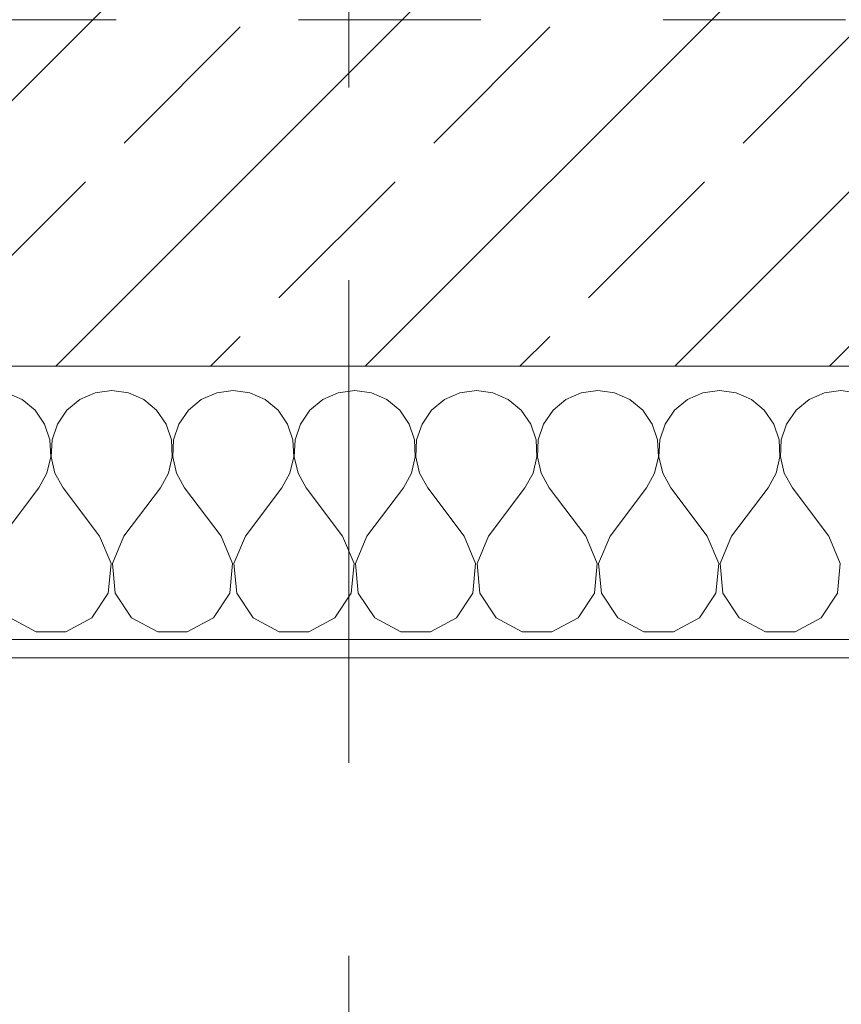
# Model space of a CAD drawing. Header units: metres. Extents: x -4 to 100, y -11 to 17.
# Tile 151 of 256: x 14.75 to 15.2, y -0.345 to 0.195. Entities that reach past the tile are written whole.
import ezdxf

# ---------------------------------------------------------------- set-up
doc = ezdxf.new("R2010")
doc.units = ezdxf.units.M
doc.header["$MEASUREMENT"] = 0
doc.linetypes.add('Strichlinie doppelt', pattern=[0.546806, 0.264583, -0.105833, 0.070556, -0.105833])
doc.linetypes.add('Untersicht', pattern=[0.1, 0.075, -0.025])
for name, color, linetype in [('152 - Bemaßung_ Beschriftung.Ausbau', 7, 'Continuous'), ('451 - Universal.Achsen Raster', 7, 'Continuous'), ('603 - Struktur.Bodenplatte_ Decke Roh', 7, 'Continuous'), ('604 - Struktur.Wand Aussen', 7, 'Continuous'), ('Neubau_653 - Abdeckung.TB Verkofferung', 7, 'Continuous')]:
    doc.layers.add(name, color=color, linetype=linetype)
doc.styles.add('ERSTELLTER_STIL_2', font='txt')
doc.dimstyles.new('ERSTELLTER_STIL__5', dxfattribs={"dimtxt": 0.1, "dimasz": 0.0532, "dimexe": 0.18, "dimexo": 0.0625, "dimgap": 0, "dimtad": 1, "dimtih": 1, "dimtoh": 1, "dimzin": 0, "dimdsep": 46, "dimtxsty": 'ERSTELLTER_STIL_2', "dimblk": 'ARROWHEAD_2', "dimblk1": 'ARROWHEAD_2', "dimblk2": 'ARROWHEAD_2', "dimcen": 0.09, "dimse1": 1, "dimse2": 1, "dimclrd": 7, "dimclre": 7, "dimclrt": 7, "dimazin": 0, "dimtfac": 1, "dimtdec": 4, "dimtmove": 0, "dimatfit": 3, "dimfxl": 1, "dimtolj": 1, "dimtzin": 0, "dimarcsym": 0})

# ---------------------------------------------------------------- blocks, each defined once
blk = doc.blocks.new('*X121')
at = {"layer": '604 - Struktur.Wand Aussen', "color": 7, "linetype": 'Continuous', "lineweight": 5}
for p, q in [((14.75086, -0.01331), (14.74244, -0.0096)), ((14.79089, -0.0096), (14.78248, -0.01331)), ((14.8, -0.00833), (14.79089, -0.0096)), ((14.80911, -0.0096), (14.8, -0.00833)), ((14.81752, -0.01331), (14.80911, -0.0096)), ((14.85756, -0.0096), (14.84914, -0.01331)), ((14.86667, -0.00833), (14.85756, -0.0096)), ((14.87578, -0.0096), (14.86667, -0.00833)), ((14.88419, -0.01331), (14.87578, -0.0096)), ((14.92422, -0.0096), (14.91581, -0.01331)), ((14.93333, -0.00833), (14.92422, -0.0096)), ((14.94244, -0.0096), (14.93333, -0.00833)), ((14.95086, -0.01331), (14.94244, -0.0096)), ((14.99089, -0.0096), (14.98248, -0.01331)), ((15, -0.00833), (14.99089, -0.0096)), ((15.00911, -0.0096), (15, -0.00833)), ((15.01752, -0.01331), (15.00911, -0.0096)), ((15.05756, -0.0096), (15.04914, -0.01331)), ((15.06667, -0.00833), (15.05756, -0.0096)), ((15.07578, -0.0096), (15.06667, -0.00833)), ((15.08419, -0.01331), (15.07578, -0.0096)), ((15.12422, -0.0096), (15.11581, -0.01331)), ((15.13333, -0.00833), (15.12422, -0.0096)), ((15.14244, -0.0096), (15.13333, -0.00833)), ((15.15086, -0.01331), (15.14244, -0.0096)), ((15.19089, -0.0096), (15.18248, -0.01331)), ((15.2, -0.00833), (15.19089, -0.0096)), ((15.20911, -0.0096), (15.2, -0.00833)), ((14.75794, -0.01918), (14.75086, -0.01331)), ((14.78248, -0.01331), (14.77539, -0.01918)), ((14.82461, -0.01918), (14.81752, -0.01331)), ((14.84914, -0.01331), (14.84206, -0.01918)), ((14.89127, -0.01918), (14.88419, -0.01331)), ((14.91581, -0.01331), (14.90873, -0.01918)), ((14.95794, -0.01918), (14.95086, -0.01331)), ((14.98248, -0.01331), (14.97539, -0.01918)), ((15.02461, -0.01918), (15.01752, -0.01331)), ((15.04914, -0.01331), (15.04206, -0.01918)), ((15.09127, -0.01918), (15.08419, -0.01331)), ((15.11581, -0.01331), (15.10873, -0.01918)), ((15.15794, -0.01918), (15.15086, -0.01331)), ((15.18248, -0.01331), (15.17539, -0.01918)), ((14.76315, -0.02676), (14.75794, -0.01918)), ((14.77539, -0.01918), (14.77019, -0.02676)), ((14.82981, -0.02676), (14.82461, -0.01918)), ((14.84206, -0.01918), (14.83685, -0.02676)), ((14.89648, -0.02676), (14.89127, -0.01918)), ((14.90873, -0.01918), (14.90352, -0.02676)), ((14.96315, -0.02676), (14.95794, -0.01918)), ((14.97539, -0.01918), (14.97019, -0.02676)), ((15.02981, -0.02676), (15.02461, -0.01918)), ((15.04206, -0.01918), (15.03685, -0.02676)), ((15.09648, -0.02676), (15.09127, -0.01918)), ((15.10873, -0.01918), (15.10352, -0.02676)), ((15.16315, -0.02676), (15.15794, -0.01918)), ((15.17539, -0.01918), (15.17019, -0.02676)), ((14.76609, -0.03547), (14.76315, -0.02676)), ((14.77019, -0.02676), (14.76725, -0.03547)), ((14.83275, -0.03547), (14.82981, -0.02676)), ((14.83685, -0.02676), (14.83391, -0.03547)), ((14.89942, -0.03547), (14.89648, -0.02676)), ((14.90352, -0.02676), (14.90058, -0.03547)), ((14.96609, -0.03547), (14.96315, -0.02676)), ((14.97019, -0.02676), (14.96725, -0.03547)), ((15.03275, -0.03547), (15.02981, -0.02676)), ((15.03685, -0.02676), (15.03391, -0.03547)), ((15.09942, -0.03547), (15.09648, -0.02676)), ((15.10352, -0.02676), (15.10058, -0.03547)), ((15.16609, -0.03547), (15.16315, -0.02676)), ((15.17019, -0.02676), (15.16725, -0.03547)), ((14.76653, -0.04466), (14.76609, -0.03547)), ((14.76725, -0.03547), (14.7668, -0.04466)), ((14.8332, -0.04466), (14.83275, -0.03547)), ((14.83391, -0.03547), (14.83347, -0.04466)), ((14.89987, -0.04466), (14.89942, -0.03547)), ((14.90058, -0.03547), (14.90013, -0.04466)), ((14.96653, -0.04466), (14.96609, -0.03547)), ((14.96725, -0.03547), (14.9668, -0.04466)), ((15.0332, -0.04466), (15.03275, -0.03547)), ((15.03391, -0.03547), (15.03347, -0.04466)), ((15.09987, -0.04466), (15.09942, -0.03547)), ((15.10058, -0.03547), (15.10013, -0.04466)), ((15.16653, -0.04466), (15.16609, -0.03547)), ((15.16725, -0.03547), (15.1668, -0.04466)), ((14.76445, -0.05362), (14.76653, -0.04466)), ((14.7668, -0.04466), (14.76888, -0.05362)), ((14.83112, -0.05362), (14.8332, -0.04466)), ((14.83347, -0.04466), (14.83555, -0.05362)), ((14.89778, -0.05362), (14.89987, -0.04466)), ((14.90013, -0.04466), (14.90222, -0.05362)), ((14.96445, -0.05362), (14.96653, -0.04466)), ((14.9668, -0.04466), (14.96888, -0.05362)), ((15.03112, -0.05362), (15.0332, -0.04466)), ((15.03347, -0.04466), (15.03555, -0.05362)), ((15.09778, -0.05362), (15.09987, -0.04466)), ((15.10013, -0.04466), (15.10222, -0.05362)), ((15.16445, -0.05362), (15.16653, -0.04466)), ((15.1668, -0.04466), (15.16888, -0.05362)), ((14.76, -0.06167), (14.76445, -0.05362)), ((14.76888, -0.05362), (14.77333, -0.06167)), ((14.82667, -0.06167), (14.83112, -0.05362)), ((14.83555, -0.05362), (14.84, -0.06167)), ((14.89333, -0.06167), (14.89778, -0.05362)), ((14.90222, -0.05362), (14.90667, -0.06167)), ((14.96, -0.06167), (14.96445, -0.05362)), ((14.96888, -0.05362), (14.97333, -0.06167)), ((15.02667, -0.06167), (15.03112, -0.05362)), ((15.03555, -0.05362), (15.04, -0.06167)), ((15.09333, -0.06167), (15.09778, -0.05362)), ((15.10222, -0.05362), (15.10667, -0.06167)), ((15.16, -0.06167), (15.16445, -0.05362)), ((15.16888, -0.05362), (15.17333, -0.06167)), ((14.74, -0.08833), (14.76, -0.06167)), ((14.79333, -0.08833), (14.77333, -0.06167)), ((14.80667, -0.08833), (14.82667, -0.06167)), ((14.86, -0.08833), (14.84, -0.06167)), ((14.87333, -0.08833), (14.89333, -0.06167)), ((14.92667, -0.08833), (14.90667, -0.06167)), ((14.94, -0.08833), (14.96, -0.06167)), ((14.99333, -0.08833), (14.97333, -0.06167)), ((15.00667, -0.08833), (15.02667, -0.06167)), ((15.06, -0.08833), (15.04, -0.06167)), ((15.07333, -0.08833), (15.09333, -0.06167)), ((15.12667, -0.08833), (15.10667, -0.06167)), ((15.14, -0.08833), (15.16, -0.06167)), ((15.19333, -0.08833), (15.17333, -0.06167)), ((14.79962, -0.1033), (14.79333, -0.08833)), ((14.80667, -0.08833), (14.80038, -0.1033)), ((14.86629, -0.1033), (14.86, -0.08833)), ((14.87333, -0.08833), (14.86705, -0.1033)), ((14.93295, -0.1033), (14.92667, -0.08833)), ((14.94, -0.08833), (14.93371, -0.1033)), ((14.99962, -0.1033), (14.99333, -0.08833)), ((15.00667, -0.08833), (15.00038, -0.1033)), ((15.06629, -0.1033), (15.06, -0.08833)), ((15.07333, -0.08833), (15.06705, -0.1033)), ((15.13295, -0.1033), (15.12667, -0.08833)), ((15.14, -0.08833), (15.13371, -0.1033)), ((15.19962, -0.1033), (15.19333, -0.08833)), ((14.79808, -0.11947), (14.79962, -0.1033)), ((14.80038, -0.1033), (14.80192, -0.11947)), ((14.86475, -0.11947), (14.86629, -0.1033)), ((14.86705, -0.1033), (14.86858, -0.11947)), ((14.93142, -0.11947), (14.93295, -0.1033)), ((14.93371, -0.1033), (14.93525, -0.11947)), ((14.99808, -0.11947), (14.99962, -0.1033)), ((15.00038, -0.1033), (15.00192, -0.11947)), ((15.06475, -0.11947), (15.06629, -0.1033)), ((15.06705, -0.1033), (15.06858, -0.11947)), ((15.13142, -0.11947), (15.13295, -0.1033)), ((15.13371, -0.1033), (15.13525, -0.11947)), ((15.19808, -0.11947), (15.19962, -0.1033)), ((14.7891, -0.13299), (14.79808, -0.11947)), ((14.80192, -0.11947), (14.8109, -0.13299)), ((14.85576, -0.13299), (14.86475, -0.11947)), ((14.86858, -0.11947), (14.87757, -0.13299)), ((14.92243, -0.13299), (14.93142, -0.11947)), ((14.93525, -0.11947), (14.94424, -0.13299)), ((14.9891, -0.13299), (14.99808, -0.11947)), ((15.00192, -0.11947), (15.0109, -0.13299)), ((15.05576, -0.13299), (15.06475, -0.11947)), ((15.06858, -0.11947), (15.07757, -0.13299)), ((15.12243, -0.13299), (15.13142, -0.11947)), ((15.13525, -0.11947), (15.14424, -0.13299)), ((15.1891, -0.13299), (15.19808, -0.11947)), ((14.74424, -0.13299), (14.75855, -0.14066)), ((14.77479, -0.14066), (14.7891, -0.13299)), ((14.8109, -0.13299), (14.82521, -0.14066)), ((14.84145, -0.14066), (14.85576, -0.13299)), ((14.87757, -0.13299), (14.89188, -0.14066)), ((14.90812, -0.14066), (14.92243, -0.13299)), ((14.94424, -0.13299), (14.95855, -0.14066)), ((14.97479, -0.14066), (14.9891, -0.13299)), ((15.0109, -0.13299), (15.02521, -0.14066)), ((15.04145, -0.14066), (15.05576, -0.13299)), ((15.07757, -0.13299), (15.09188, -0.14066)), ((15.10812, -0.14066), (15.12243, -0.13299)), ((15.14424, -0.13299), (15.15855, -0.14066)), ((15.17479, -0.14066), (15.1891, -0.13299)), ((14.75855, -0.14066), (14.77479, -0.14066)), ((14.82521, -0.14066), (14.84145, -0.14066)), ((14.89188, -0.14066), (14.90812, -0.14066)), ((14.95855, -0.14066), (14.97479, -0.14066)), ((15.02521, -0.14066), (15.04145, -0.14066)), ((15.09188, -0.14066), (15.10812, -0.14066)), ((15.15855, -0.14066), (15.17479, -0.14066))]:
    blk.add_line(p, q, dxfattribs=at)
blk = doc.blocks.new('*D450')
at = {"layer": '152 - Bemaßung_ Beschriftung.Ausbau', "color": 7, "linetype": 'Continuous', "lineweight": 5}
for p, q in [((14.32, -4.1125), (14.32, -4.0075)), ((15.52, -4.1125), (15.52, -4.0075)), ((14.34021, -4.025), (14.29979, -4.095)), ((15.54021, -4.025), (15.49979, -4.095)), ((11.92, -4.06), (14.32, -4.06)), ((14.32, -4.06), (15.52, -4.06)), ((15.52, -4.06), (17.92, -4.06))]:
    blk.add_line(p, q, dxfattribs=at)
at = {"layer": '152 - Bemaßung_ Beschriftung.Ausbau', "color": 7, "lineweight": 5, "insert": (14.78697, -4.04), "char_height": 0.1, "attachment_point": 7, "style": 'ERSTELLTER_STIL_2'}
blk.add_mtext('\\A1;{\\pql;\\fArial|b0|i0|c0|p38;1,20}', dxfattribs=at)
blk = doc.blocks.new('ARROWHEAD_2')
at = {"color": 0, "linetype": 'Continuous', "lineweight": 0}
for p, q in [((-0.378, -0.655), (0.378, 0.655)), ((0, 0), (-1, 0))]:
    blk.add_line(p, q, dxfattribs=at)
blk = doc.blocks.new('*D485')
at = {"layer": '152 - Bemaßung_ Beschriftung.Ausbau', "color": 7, "linetype": 'Continuous', "lineweight": 5}
for p, q in [((11.39499, -4.6125), (11.39499, -4.5075)), ((11.4152, -4.525), (11.37478, -4.595)), ((14.88018, -4.525), (14.83977, -4.595)), ((11.24499, -4.56), (11.39499, -4.56)), ((11.39499, -4.56), (14.85997, -4.56))]:
    blk.add_line(p, q, dxfattribs=at)
at = {"layer": '152 - Bemaßung_ Beschriftung.Ausbau', "color": 7, "lineweight": 5, "char_height": 0.1, "attachment_point": 7, "style": 'ERSTELLTER_STIL_2'}
for s, insert in [('\\A1;{\\pql;\\fArial|b0|i0|c0|p38;3,46\\fArial|b0|i0|c0|p38;\\A1{\\H.66x;\\S5^  ;}}', (12.89352, -4.55941)), ('\\A1;{\\pql;\\fArial|b0|i0|c0|p38;16}', (14.68797, -4.54))]:
    blk.add_mtext(s, dxfattribs=dict(at, insert=insert))
blk = doc.blocks.new('*D486')
at = {"layer": '152 - Bemaßung_ Beschriftung.Ausbau', "color": 7, "linetype": 'Continuous', "lineweight": 5}
for p, q in [((14.85997, -4.6125), (14.85997, -4.5075)), ((15.01997, -4.6125), (15.01997, -4.5075)), ((14.88018, -4.525), (14.83977, -4.595)), ((15.04018, -4.525), (14.99977, -4.595)), ((11.39499, -4.56), (14.85997, -4.56)), ((14.85997, -4.56), (15.01997, -4.56)), ((15.01997, -4.56), (18.44999, -4.56))]:
    blk.add_line(p, q, dxfattribs=at)
blk = doc.blocks.new('*D487')
at = {"layer": '152 - Bemaßung_ Beschriftung.Ausbau', "color": 7, "linetype": 'Continuous', "lineweight": 5}
for p, q in [((18.44999, -4.6125), (18.44999, -4.5075)), ((15.04018, -4.525), (14.99977, -4.595)), ((18.4702, -4.525), (18.42978, -4.595)), ((15.01997, -4.56), (18.44999, -4.56)), ((18.44999, -4.56), (18.60999, -4.56))]:
    blk.add_line(p, q, dxfattribs=at)
at = {"layer": '152 - Bemaßung_ Beschriftung.Ausbau', "color": 7, "lineweight": 5, "char_height": 0.1, "attachment_point": 7, "style": 'ERSTELLTER_STIL_2'}
for s, insert in [('\\A1;{\\pql;\\fArial|b0|i0|c0|p38;3,43}', (16.52607, -4.54)), ('\\A1;{\\pql;\\fArial|b0|i0|c0|p38;16}', (18.27799, -4.54))]:
    blk.add_mtext(s, dxfattribs=dict(at, insert=insert))
blk = doc.blocks.new('*D528')
at = {"layer": '152 - Bemaßung_ Beschriftung.Ausbau', "color": 7, "linetype": 'Continuous', "lineweight": 5}
for p, q in [((11.47999, -5.1125), (11.47999, -5.0075)), ((14.77999, -5.1125), (14.77999, -5.0075)), ((11.5002, -5.025), (11.45978, -5.095)), ((14.8002, -5.025), (14.75978, -5.095)), ((11.17999, -5.06), (11.47999, -5.06)), ((11.47999, -5.06), (14.77999, -5.06)), ((14.77999, -5.06), (15.07999, -5.06))]:
    blk.add_line(p, q, dxfattribs=at)
at = {"layer": '152 - Bemaßung_ Beschriftung.Ausbau', "color": 7, "lineweight": 5, "insert": (12.99696, -5.04), "char_height": 0.1, "attachment_point": 7, "style": 'ERSTELLTER_STIL_2'}
blk.add_mtext('\\A1;{\\pql;\\fArial|b0|i0|c0|p38;3,30}', dxfattribs=at)
blk = doc.blocks.new('*D529')
at = {"layer": '152 - Bemaßung_ Beschriftung.Ausbau', "color": 7, "linetype": 'Continuous', "lineweight": 5}
for p, q in [((14.8002, -5.025), (14.75978, -5.095)), ((15.1002, -5.025), (15.05978, -5.095)), ((14.77999, -5.06), (15.07999, -5.06))]:
    blk.add_line(p, q, dxfattribs=at)
at = {"layer": '152 - Bemaßung_ Beschriftung.Ausbau', "color": 7, "lineweight": 5, "insert": (14.8541, -5.04), "char_height": 0.1, "attachment_point": 7, "style": 'ERSTELLTER_STIL_2'}
blk.add_mtext('\\A1;{\\pql;\\fArial|b0|i0|c0|p38;30}', dxfattribs=at)
blk = doc.blocks.new('*D530')
at = {"layer": '152 - Bemaßung_ Beschriftung.Ausbau', "color": 7, "linetype": 'Continuous', "lineweight": 5}
for p, q in [((15.07999, -5.1125), (15.07999, -5.0075)), ((18.37999, -5.1125), (18.37999, -5.0075)), ((15.1002, -5.025), (15.05978, -5.095)), ((18.4002, -5.025), (18.35978, -5.095)), ((14.77999, -5.06), (15.07999, -5.06)), ((15.07999, -5.06), (18.37999, -5.06)), ((18.37999, -5.06), (18.67999, -5.06))]:
    blk.add_line(p, q, dxfattribs=at)
at = {"layer": '152 - Bemaßung_ Beschriftung.Ausbau', "color": 7, "lineweight": 5, "insert": (16.59696, -5.04), "char_height": 0.1, "attachment_point": 7, "style": 'ERSTELLTER_STIL_2'}
blk.add_mtext('\\A1;{\\pql;\\fArial|b0|i0|c0|p38;3,30}', dxfattribs=at)
blk = doc.blocks.new('*D562')
at = {"layer": '152 - Bemaßung_ Beschriftung.Ausbau', "color": 7, "linetype": 'Continuous', "lineweight": 5}
for p, q in [((-0.165, -6.1125), (-0.165, -6.0075)), ((62.42503, -6.1125), (62.42503, -6.0075)), ((-0.14479, -6.025), (-0.18521, -6.095)), ((62.40482, -6.095), (62.44523, -6.025)), ((-0.19923, -6.06), (-0.165, -6.06)), ((-0.165, -6.06), (62.42503, -6.06)), ((62.42503, -6.06), (62.45926, -6.06))]:
    blk.add_line(p, q, dxfattribs=at)
at = {"layer": '152 - Bemaßung_ Beschriftung.Ausbau', "color": 7, "lineweight": 5, "insert": (30.95904, -6.04), "char_height": 0.1, "attachment_point": 7, "style": 'ERSTELLTER_STIL_2'}
blk.add_mtext('\\A1;{\\pql;\\fArial|b0|i0|c0|p38;62,59}', dxfattribs=at)
blk = doc.blocks.new('*D747')
at = {"layer": '152 - Bemaßung_ Beschriftung.Ausbau', "color": 7, "linetype": 'Continuous', "lineweight": 5}
for p, q in [((-0.165, -5.6125), (-0.165, -5.5075)), ((43.74, -5.6125), (43.74, -5.5075)), ((-0.14479, -5.525), (-0.18521, -5.595)), ((43.76021, -5.525), (43.71979, -5.595)), ((-0.19923, -5.56), (-0.165, -5.56)), ((-0.165, -5.56), (43.74, -5.56)), ((43.74, -5.56), (43.89, -5.56))]:
    blk.add_line(p, q, dxfattribs=at)
at = {"layer": '152 - Bemaßung_ Beschriftung.Ausbau', "color": 7, "lineweight": 5, "char_height": 0.1, "attachment_point": 7, "style": 'ERSTELLTER_STIL_2'}
for s, insert in [('\\A1;{\\pql;\\fArial|b0|i0|c0|p38;43,90\\fArial|b0|i0|c0|p38;\\A1{\\H.66x;\\S5^  ;}}', (21.59149, -5.55941)), ('\\A1;{\\pql;\\fArial|b0|i0|c0|p38;15}', (43.73989, -5.5505))]:
    blk.add_mtext(s, dxfattribs=dict(at, insert=insert))

msp = doc.modelspace()

# ---------------------------------------------------------------- hatches: boundary and pattern name
at = {"layer": '604 - Struktur.Wand Aussen', "linetype": 'Continuous', "lineweight": 0, "true_color": 0x000000}
h = msp.add_hatch(dxfattribs=at)
h.set_pattern_fill('Beton__Stahlbeton_0001', color=18, style=0, pattern_type=2)
h.set_pattern_definition([(45, (0, 0), (-0.0848528, 0.0848528), []), (45, (-0.04243, 0.04243), (-0.0848528, 0.0848528), [0.09, -0.03])])
h.paths.add_polyline_path([(14.32, 0.125), (14.26, 0.125), (14.26, 0.005), (15.58, 0.005), (15.58, 0.125), (15.52, 0.125), (15.52, 0.195), (15.52, 0.245), (14.32, 0.245), (14.32, 0.195)])
h = msp.add_hatch(dxfattribs=at)
h.set_pattern_fill('Verputz_0001', color=18, style=0, pattern_type=2)
h.set_pattern_definition([(0, (0, 0), (0, 0.08660254), [0, -0.05]), (0, (0.025, 0.0433), (0, 0.08660254), [0, -0.05])])
h.paths.add_polyline_path([(14.23, -0.155), (15.61, -0.155), (15.61, -0.145), (14.23, -0.145)])

# ---------------------------------------------------------------- linework, layer by layer
at = {"layer": '451 - Universal.Achsen Raster', "color": 160, "linetype": 'Strichlinie doppelt', "lineweight": 9, "true_color": 0x3232ff}
msp.add_line((14.92999, -10.585), (14.92999, 16.355), dxfattribs=at)
at = {"layer": '603 - Struktur.Bodenplatte_ Decke Roh', "color": 7, "linetype": 'Continuous', "lineweight": 18, "flags": 128}
msp.add_lwpolyline([(-0.015, 13.695), (-0.015, 0.005), (43.89, 0.005)], dxfattribs=at)
at = {"layer": '604 - Struktur.Wand Aussen', "color": 7, "linetype": 'Continuous', "lineweight": 13}
msp.add_line((14.26, 0.005), (15.58, 0.005), dxfattribs=at)
at = {"layer": '604 - Struktur.Wand Aussen', "color": 7, "linetype": 'Continuous', "lineweight": 5}
msp.add_line((14.26, -0.145), (15.58, -0.145), dxfattribs=at)
at = {"layer": '604 - Struktur.Wand Aussen', "color": 7, "linetype": 'Continuous', "lineweight": 5, "flags": 128}
msp.add_lwpolyline([(14.23, -0.155), (15.61, -0.155)], dxfattribs=at)
at = {"layer": 'Neubau_653 - Abdeckung.TB Verkofferung', "color": 1, "linetype": 'Untersicht', "lineweight": 9}
msp.add_line((0.70249, 0.19498), (29.32999, 0.19498), dxfattribs=at)

# ---------------------------------------------------------------- block references
at = {"layer": '604 - Struktur.Wand Aussen', "color": 7, "lineweight": 18}
msp.add_blockref('*X121', (0, 0), dxfattribs=at)

# ---------------------------------------------------------------- dimensions: what is measured, and where the dimension line sits
at = {"layer": '152 - Bemaßung_ Beschriftung.Ausbau', "color": 7, "linetype": 'Continuous', "lineweight": 5}
for base, p1, p2, picture, middle in [((14.85997, -4.56), (11.39499, 2.94999), (14.85997, 3.26499), '*D485', (13.15847, -4.49)), ((15.01997, -4.56), (14.85997, 3.26499), (15.01997, 3.26499), '*D486', (14.76421, -4.49)), ((18.44999, -4.56), (15.01997, 3.26499), (18.44999, 2.94998), '*D487', (16.65595, -4.49)), ((14.77999, -5.06), (11.47999, 0.69998), (14.77999, 0.69998), '*D528', (13.12684, -4.99)), ((15.07999, -5.06), (14.77999, 0.69998), (15.07999, 0.24998), '*D529', (14.93034, -4.99)), ((18.37999, -5.06), (15.07999, 0.24998), (18.37999, 0.69998), '*D530', (16.72684, -4.99)), ((15.52, -4.06), (14.32, 0.125), (15.52, 0.125), '*D450', (14.91685, -3.99)), ((62.42503, -6.06), (-0.165, -0.145), (62.42503, -0.145), '*D562', (31.12704, -5.99)), ((43.7400000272, -5.5599999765), (-0.165, -0.145), (43.7400000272, -0.145), '*D747', (21.8945452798, -5.4899999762))]:
    dim = msp.add_linear_dim(base=base, p1=p1, p2=p2, angle=0, dimstyle='ERSTELLTER_STIL__5', dxfattribs=at)
    dim.commit()
    dim.dimension.update_dxf_attribs({"geometry": picture, "text_midpoint": middle, "dimtype": 160})

doc.saveas('drawing.dxf')
